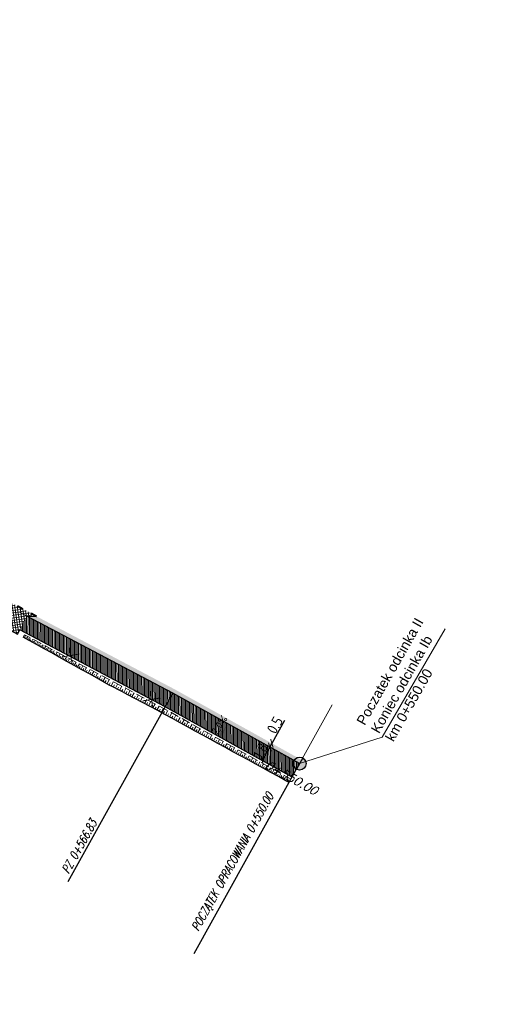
# Model space of a CAD drawing. Header units: metres. Extents: x 8431043 to 8456388, y 5766167 to 5771876.
# Tile 20 of 26: x 8433942 to 8433999, y 5770332 to 5770446. Entities that reach past the tile are written whole.
import ezdxf

# ---------------------------------------------------------------- set-up
doc = ezdxf.new("R2010")
doc.units = ezdxf.units.M
for name, pattern in [('4011', [6, 4, -2]), ('ACAD_ISO03W100', [30, 12, -18]), ('ACAD_ISO10W100', [18, 12, -3, 0, -3]), ('BUF', [0]), ('CIĄGŁA', [0])]:
    doc.linetypes.add(name, pattern=pattern)
for name, color, linetype, lineweight in [('_OPISY', 7, 'Continuous', 25), ('brud', 255, 'CIĄGŁA', 30), ('hatch kostka', 210, 'Continuous', 9), ('kreskowanie skarp', 250, 'Continuous', 15), ('LINES', 7, 'Continuous', 0), ('linia', 7, 'CIĄGŁA', 20), ('pochylenia', 7, 'Continuous', 13), ('WYMIARY', 253, 'Continuous', 13), ('Zalacznik_3_Rowy DW837|Zalacznik_3_Rowy DW837|zdi pobocze', 250, '4011', 18), ('zdi krawężnik na trapezowy', 253, 'ACAD_ISO03W100', 40), ('zdi_obrzeze chodnikowe 8x30', 6, 'Continuous', 30)]:
    doc.layers.add(name, color=color, linetype=linetype, lineweight=lineweight)
for name, color, linetype in [('C-DROGI-SYTUACJA', 7, 'Continuous'), ('C-DROGI-SYTUACJA-ETYKIETY', 1, 'Continuous'), ('DRO_Podzespół', 7, 'Continuous'), ('S-5_opis_hektometr', 20, 'Continuous'), ('S-5_opis_pkt_geometrycznych', 20, 'Continuous')]:
    doc.layers.add(name, color=color, linetype=linetype)
doc.layers.add('hatch zdi chodniki', color=7, linetype='Continuous', lineweight=0, true_color=0x8345ba)
doc.styles.add('! rom po 1.8mm', font='romans.shx', dxfattribs={"width": 0.75, "oblique": 15})
doc.styles.add('! romans poch 1.8 mm szer 1', font='romans.shx', dxfattribs={"oblique": 15, "height": 1.8})
doc.styles.add('ISOCP', font='geniso.shx')
doc.styles.add('własny_500', font='isocp.shx', dxfattribs={"width": 0.9, "height": 1.2})
doc.dimstyles.new('kopia własny 500', dxfattribs={"dimtxt": 1.2, "dimasz": 0.8, "dimexe": 0.1795, "dimexo": 0.0625, "dimgap": 0.09, "dimtad": 3, "dimdec": 1, "dimzin": 0, "dimdsep": 46, "dimtxsty": 'własny_500', "dimblk": 'ARCHTICK', "dimcen": 0.09, "dimaunit": 2, "dimadec": 4, "dimazin": 0, "dimtfac": 1, "dimtdec": 1, "dimtofl": 0, "dimtmove": 2, "dimatfit": 3, "dimldrblk": 'ARCHTICK', "dimfxl": 1, "dimtolj": 1, "dimtzin": 0, "dimarcsym": 0})

# ---------------------------------------------------------------- blocks, each defined once
blk = doc.blocks.new('_ARCHTICK')
at = {"color": 0, "linetype": 'ByBlock', "const_width": 0.15}
blk.add_lwpolyline([(-0.5, -0.5), (0.5, 0.5)], dxfattribs=at)
blk = doc.blocks.new('*D74')
at = {"layer": 'Defpoints', "color": 0, "transparency": 16777216}
for p in [(8434749.83, 5771876.32), (8434750.94, 5771875.58), (8432377.71, 5768319.94)]:
    blk.add_point(p, dxfattribs=at)
at = {"layer": 'WYMIARY', "color": 0, "lineweight": -2, "transparency": 16777216}
blk.add_line((8432378.82, 5768319.2), (8434750.94, 5771875.58), dxfattribs=at)
at = {"layer": 'WYMIARY', "color": 0, "lineweight": -2, "transparency": 16777216, "xscale": 0.75, "yscale": 0.75, "zscale": 0.75}
for p, rotation in [((8434750.94, 5771875.58), 56.2965312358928), ((8432378.82, 5768319.2), 236.2965312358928)]:
    blk.add_blockref('_ARCHTICK', p, dxfattribs=dict(at, rotation=rotation))
at = {"layer": 'WYMIARY', "color": 0, "transparency": 16777216, "insert": (8433564.29, 5770097.78), "char_height": 1.25, "attachment_point": 5, "rotation": 56.2965, "style": 'ISOCP'}
blk.add_mtext('\\A1;4274.9', dxfattribs=at)
blk = doc.blocks.new('*U80')
at = {"layer": 'C-DROGI-SYTUACJA', "color": 1, "linetype": 'ACAD_ISO10W100', "lineweight": 13, "ltscale": 0.3}
for p, q in [((8433960.09, 5770367.69), (8433925.15, 5770386.16)), ((8433974.8, 5770359.52), (8433960.09, 5770367.69))]:
    blk.add_line(p, q, dxfattribs=at)
at = {"layer": 'C-DROGI-SYTUACJA', "color": 253, "linetype": 'ACAD_ISO03W100', "lineweight": 13, "ltscale": 0.1}
blk.add_line((8433960.09, 5770367.69), (8433960.09, 5770367.69), dxfattribs=at)
blk.add_line((8433960.09, 5770367.69), (8433960.09, 5770367.69), dxfattribs=at)
blk = doc.blocks.new('symbol hektometru sytuacja')
at = {"layer": 'S-5_opis_hektometr'}
blk.add_hatch(color=1, dxfattribs=at).paths.add_polyline_path([(0, 0.5, 0.414214), (-0.5, 0, 0.414214), (0, -0.5)])
at = {"layer": 'S-5_opis_hektometr', "color": 1}
blk.add_lwpolyline([(0, -0.5), (0, 0.5)], dxfattribs=at)
blk.add_circle((0, 0), 0.5, dxfattribs=at)
blk = doc.blocks.new('*U81')
at = {"layer": 'S-5_opis_hektometr', "color": 1, "linetype": 'Continuous', "lineweight": -3, "xscale": 1.5, "yscale": 1.5, "zscale": 1.5, "rotation": 150.9368206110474}
blk.add_blockref('symbol hektometru sytuacja', (8433974.8, 5770359.52), dxfattribs=at)
at = {"layer": 'S-5_opis_hektometr', "color": 7, "linetype": 'Continuous', "lineweight": -3, "insert": (8433974.13, 5770358.31), "char_height": 1, "attachment_point": 2, "rotation": 330.9368, "style": '! romans poch 1.8 mm szer 1'}
blk.add_mtext('0+550.00', dxfattribs=at)
blk = doc.blocks.new('dfff')
at = {"layer": 'linia', "flags": 128}
blk.add_lwpolyline([(8433974.8, 5770359.52), (8433984.38, 5770362.58), (8433991.67, 5770375.14)], dxfattribs=at)
at = {"layer": 'S-5_opis_pkt_geometrycznych', "color": 20, "linetype": 'Continuous', "lineweight": -3}
for p, q in [((8433947.96, 5770345.85), (8433960.09, 5770367.69)), ((8433962.57, 5770337.5), (8433974.8, 5770359.52))]:
    blk.add_line(p, q, dxfattribs=at)
at = {"layer": 'C-DROGI-SYTUACJA', "color": 7, "linetype": 'Continuous', "lineweight": -3}
blk.add_blockref('*U80', (0, 0), dxfattribs=at)
at = {"layer": 'C-DROGI-SYTUACJA-ETYKIETY', "color": 4, "linetype": 'Continuous', "lineweight": 35}
blk.add_blockref('*U81', (0, 0), dxfattribs=at)
at = {"layer": '_OPISY', "linetype": 'Continuous', "insert": (8433985.69, 5770361.97), "char_height": 1.15, "width": 39.9476, "attachment_point": 7, "rotation": 60.4393, "style": 'ISOCP'}
blk.add_mtext('{\\fArial|b0|i0|c238|p34;Poczatek odcinka II\\PKoniec odcinka Ib\\Pkm 0+550.00}', dxfattribs=at)
at = {"layer": 'S-5_opis_pkt_geometrycznych', "color": 20, "linetype": 'Continuous', "lineweight": -3, "char_height": 1, "attachment_point": 3, "rotation": 60.9368, "style": '! rom po 1.8mm'}
for s, insert in [('{\\C256;POCZĄTEK OPRACOWANIA 0+550.00}', (8433970.95, 5770356.25)), ('{\\C256;PZ 0+566.83}', (8433950.48, 5770353.13))]:
    blk.add_mtext(s, dxfattribs=dict(at, insert=insert))
blk = doc.blocks.new('*D83')
at = {"layer": 'Defpoints', "color": 0, "transparency": 16777216}
for p in [(8433971.33, 5770361.44), (8433971.34, 5770361.44), (8433970.46, 5770359.87)]:
    blk.add_point(p, dxfattribs=at)
at = {"layer": 'WYMIARY', "color": 0, "lineweight": -2, "transparency": 16777216}
blk.add_line((8433970.47, 5770359.86), (8433971.34, 5770361.44), dxfattribs=at)
at = {"layer": 'WYMIARY', "color": 0, "lineweight": -2, "transparency": 16777216, "xscale": 0.75, "yscale": 0.75, "zscale": 0.75}
for p, rotation in [((8433971.34, 5770361.44), 60.93682061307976), ((8433970.47, 5770359.86), 240.9368206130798)]:
    blk.add_blockref('_ARCHTICK', p, dxfattribs=dict(at, rotation=rotation))
at = {"layer": 'WYMIARY', "color": 0, "transparency": 16777216, "insert": (8433970.28, 5770361), "char_height": 1.25, "attachment_point": 5, "rotation": 60.9368, "style": 'ISOCP'}
blk.add_mtext('\\A1;1.8', dxfattribs=at)
blk = doc.blocks.new('*D84')
at = {"layer": 'Defpoints', "color": 0, "transparency": 16777216}
for p in [(8433970.7, 5770362.37), (8433971.33, 5770361.44), (8433971.59, 5770361.87)]:
    blk.add_point(p, dxfattribs=at)
at = {"layer": 'WYMIARY', "color": 0, "lineweight": -2, "transparency": 16777216}
for p in [(8433973.05, 5770364.51), (8433971.34, 5770361.44)]:
    blk.add_line(p, (8433971.59, 5770361.87), dxfattribs=at)
at = {"layer": 'WYMIARY', "color": 0, "lineweight": -2, "transparency": 16777216, "xscale": 0.75, "yscale": 0.75, "zscale": 0.75}
for p, rotation in [((8433971.59, 5770361.87), 60.93682061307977), ((8433971.34, 5770361.44), 240.9368206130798)]:
    blk.add_blockref('_ARCHTICK', p, dxfattribs=dict(at, rotation=rotation))
at = {"layer": 'WYMIARY', "color": 0, "transparency": 16777216, "insert": (8433971.94, 5770363.99), "char_height": 1.25, "attachment_point": 5, "rotation": 60.9368, "style": 'ISOCP'}
blk.add_mtext('\\A1;0.5', dxfattribs=at)

msp = doc.modelspace()

# ---------------------------------------------------------------- hatches: boundary and pattern name
at = {"layer": 'hatch kostka', "linetype": 'Continuous', "lineweight": 5, "true_color": 0xfecc66}
h = msp.add_hatch(dxfattribs=at)
h.set_pattern_fill('ANSI37', color=31, scale=0.09, angle=-36.6329)
h.set_pattern_definition([(8.367146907, (0, 0), (-0.041581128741, 0.282708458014), []), (98.367146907, (0, 0), (-0.282708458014, -0.041581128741), [])])
h.paths.add_polyline_path([(8433938.34, 5770379.75), (8433938.99, 5770378.84), (8433937.92, 5770376.81), (8433942.09, 5770374.52), (8433943.2, 5770376.62), (8433944.32, 5770376.59)])
at = {"layer": 'hatch zdi chodniki', "lineweight": 13, "transparency": 33554687}
h = msp.add_hatch(dxfattribs=at)
h.set_pattern_fill('DOTS', color=3, scale=0.13, style=0)
h.paths.add_polyline_path([(8434266.02, 5770244.73), (8434265.64, 5770244.68), (8434266.01, 5770244.55)])
h.paths.add_polyline_path([(8433914.68, 5770392.39), (8433913.21, 5770393.85), (8433905.53, 5770398.42), (8433905.33, 5770397.96)])
h.paths.add_polyline_path([(8433921.02, 5770389.2), (8433919.05, 5770389.79), (8433925.15, 5770386.16), (8433938.99, 5770378.84), (8433938.34, 5770379.75), (8433925.39, 5770386.6)])
h.paths.add_polyline_path([(8433893.01, 5770405.51), (8433891.89, 5770405.57), (8433905.23, 5770398.02), (8433905.33, 5770397.96), (8433905.53, 5770398.42), (8433905.48, 5770398.45)])
h.paths.add_polyline_path([(8433748.79, 5770512.12), (8433746.76, 5770513.05), (8433749.96, 5770509.07), (8433750.8, 5770508.22), (8433762.89, 5770493.32), (8433772.31, 5770482.02), (8433776.22, 5770478.9), (8433763.66, 5770493.96), (8433751.55, 5770508.89), (8433750.71, 5770509.74)])
h.paths.add_polyline_path([(8433727.51, 5770538.5), (8433725.47, 5770539.43), (8433743.03, 5770517.67), (8433742.56, 5770519.85)])
h.paths.add_polyline_path([(8433643.85, 5770641.66), (8433643.09, 5770641), (8433643.11, 5770640.99), (8433645.76, 5770637.84), (8433649.93, 5770632.4), (8433664.24, 5770614.75), (8433677.28, 5770599.56), (8433683.77, 5770590.85), (8433698.34, 5770573.07), (8433722.13, 5770543.58), (8433721.66, 5770545.76), (8433699.12, 5770573.7), (8433684.56, 5770591.47), (8433678.06, 5770600.19), (8433665.01, 5770615.39), (8433650.72, 5770633.02), (8433646.54, 5770638.47)])
h.paths.add_polyline_path([(8433872.55, 5770415.78), (8433871.43, 5770415.77), (8433884.72, 5770409.27), (8433884.04, 5770410.16)])
h.paths.add_polyline_path([(8433866.27, 5770418.36), (8433865.63, 5770419.27), (8433817.16, 5770445.4), (8433804.67, 5770453.72), (8433807.36, 5770451.33), (8433816.9, 5770444.97)])
h.paths.add_polyline_path([(8433974.8, 5770359.52), (8433975.04, 5770359.95), (8433960.33, 5770368.13), (8433944.32, 5770376.59), (8433943.2, 5770376.62), (8433960.09, 5770367.69)])
at = {"layer": 'hatch zdi chodniki', "lineweight": 18, "transparency": 33554687}
h = msp.add_hatch(dxfattribs=at)
h.set_pattern_fill('DOTS', color=3, scale=0.1, style=0)
h.paths.add_polyline_path([(8434266.02, 5770244.73), (8434265.64, 5770244.68), (8434266.01, 5770244.55)])
h.paths.add_polyline_path([(8433914.68, 5770392.39), (8433913.21, 5770393.85), (8433905.53, 5770398.42), (8433905.33, 5770397.96)])
h.paths.add_polyline_path([(8433921.02, 5770389.2), (8433919.05, 5770389.79), (8433925.15, 5770386.16), (8433938.99, 5770378.84), (8433938.34, 5770379.75), (8433925.39, 5770386.6)])
h.paths.add_polyline_path([(8433893.01, 5770405.51), (8433891.89, 5770405.57), (8433905.23, 5770398.02), (8433905.33, 5770397.96), (8433905.53, 5770398.42), (8433905.48, 5770398.45)])
h.paths.add_polyline_path([(8433748.79, 5770512.12), (8433746.76, 5770513.05), (8433749.96, 5770509.07), (8433750.8, 5770508.22), (8433762.89, 5770493.32), (8433772.31, 5770482.02), (8433776.22, 5770478.9), (8433763.66, 5770493.96), (8433751.55, 5770508.89), (8433750.71, 5770509.74)])
h.paths.add_polyline_path([(8433727.51, 5770538.5), (8433725.47, 5770539.43), (8433743.03, 5770517.67), (8433742.56, 5770519.85)])
h.paths.add_polyline_path([(8433643.87, 5770641.64), (8433643.1, 5770640.99), (8433643.11, 5770640.99), (8433645.76, 5770637.84), (8433649.93, 5770632.4), (8433664.24, 5770614.75), (8433677.28, 5770599.56), (8433683.77, 5770590.85), (8433698.34, 5770573.07), (8433722.13, 5770543.58), (8433721.66, 5770545.76), (8433699.12, 5770573.7), (8433684.56, 5770591.47), (8433678.06, 5770600.19), (8433665.01, 5770615.39), (8433650.72, 5770633.02), (8433646.54, 5770638.47)])
h.paths.add_polyline_path([(8433974.8, 5770359.52), (8433975.04, 5770359.95), (8433960.33, 5770368.13), (8433944.32, 5770376.59), (8433943.2, 5770376.62), (8433960.09, 5770367.69)])
h.paths.add_polyline_path([(8433872.55, 5770415.78), (8433871.43, 5770415.77), (8433884.72, 5770409.27), (8433884.04, 5770410.16)])
h.paths.add_polyline_path([(8433866.27, 5770418.36), (8433865.63, 5770419.27), (8433817.16, 5770445.4), (8433804.67, 5770453.72), (8433807.36, 5770451.33), (8433816.9, 5770444.97)])
at = {"layer": 'hatch zdi chodniki', "lineweight": 5}
h = msp.add_hatch(dxfattribs=at)
h.set_pattern_fill('ANSI31', color=256, scale=0.05, angle=45, style=0)
h.paths.add_polyline_path([(8433913.52, 5770390.99), (8433914.44, 5770392.54), (8433905.33, 5770397.96), (8433904.62, 5770396.29)])
h.paths.add_polyline_path([(8433938.15, 5770377.25), (8433938.99, 5770378.84), (8433925.15, 5770386.16), (8433919.05, 5770389.79), (8433918.13, 5770388.24), (8433924.26, 5770384.59)])
h.paths.add_polyline_path([(8433973.93, 5770357.94), (8433974.8, 5770359.52), (8433960.09, 5770367.69), (8433943.2, 5770376.62), (8433942.36, 5770375.03), (8433959.23, 5770366.11)])

# ---------------------------------------------------------------- linework, layer by layer
at = {"layer": 'DRO_Podzespół'}
msp.add_lwpolyline([(8433973.59, 5770357.34), (8433973.22, 5770357.54), (8433972.35, 5770358.02), (8433971.47, 5770358.5), (8433970.59, 5770358.98), (8433969.72, 5770359.46), (8433968.84, 5770359.94), (8433967.96, 5770360.42), (8433967.08, 5770360.9), (8433966.21, 5770361.38), (8433965.33, 5770361.86), (8433964.45, 5770362.34), (8433963.57, 5770362.82), (8433962.7, 5770363.3), (8433961.82, 5770363.78), (8433960.94, 5770364.26), (8433960.07, 5770364.74), (8433959.19, 5770365.22), (8433958.85, 5770365.4), (8433958.84, 5770365.41), (8433958.83, 5770365.42), (8433958.82, 5770365.42), (8433958.37, 5770365.66), (8433957.48, 5770366.13), (8433956.6, 5770366.6), (8433955.72, 5770367.07), (8433954.83, 5770367.54), (8433954.27, 5770367.84), (8433953.95, 5770368), (8433953.06, 5770368.47), (8433952.82, 5770368.59), (8433952.18, 5770368.94), (8433951.32, 5770369.44), (8433950.44, 5770369.93), (8433949.57, 5770370.41), (8433948.69, 5770370.9), (8433947.82, 5770371.38), (8433946.94, 5770371.87), (8433946.07, 5770372.35), (8433945.19, 5770372.84), (8433944.32, 5770373.32), (8433943.44, 5770373.81), (8433942.76, 5770374.19)], dxfattribs=at)
at = {"layer": 'kreskowanie skarp'}
for p, q in [((8433942.89, 5770374.12), (8433943.04, 5770374.39)), ((8433943.02, 5770374.04), (8433943.1, 5770374.18)), ((8433943.16, 5770373.97), (8433943.31, 5770374.24)), ((8433943.3, 5770373.89), (8433943.37, 5770374.03)), ((8433943.44, 5770373.81), (8433943.59, 5770374.09)), ((8433943.58, 5770373.74), (8433943.65, 5770373.88)), ((8433943.72, 5770373.66), (8433943.88, 5770373.94)), ((8433943.86, 5770373.58), (8433943.94, 5770373.72)), ((8433944, 5770373.5), (8433944.17, 5770373.79)), ((8433944.15, 5770373.42), (8433944.23, 5770373.57)), ((8433944.3, 5770373.34), (8433944.46, 5770373.63)), ((8433944.45, 5770373.25), (8433944.53, 5770373.4)), ((8433944.6, 5770373.17), (8433944.76, 5770373.47)), ((8433944.75, 5770373.09), (8433944.83, 5770373.24)), ((8433944.9, 5770373), (8433945.07, 5770373.31)), ((8433945.06, 5770372.92), (8433945.14, 5770373.07)), ((8433945.21, 5770372.83), (8433945.39, 5770373.14)), ((8433945.37, 5770372.74), (8433945.46, 5770372.9)), ((8433945.53, 5770372.65), (8433945.71, 5770372.98)), ((8433945.69, 5770372.56), (8433945.78, 5770372.73)), ((8433945.85, 5770372.47), (8433946.03, 5770372.8)), ((8433946.02, 5770372.38), (8433946.11, 5770372.55)), ((8433946.18, 5770372.29), (8433946.37, 5770372.63)), ((8433946.35, 5770372.2), (8433946.44, 5770372.37)), ((8433946.52, 5770372.1), (8433946.71, 5770372.45)), ((8433946.69, 5770372.01), (8433946.79, 5770372.18)), ((8433946.86, 5770371.91), (8433947.06, 5770372.26)), ((8433947.04, 5770371.82), (8433947.14, 5770371.99)), ((8433947.21, 5770371.72), (8433947.41, 5770372.07)), ((8433947.39, 5770371.62), (8433947.49, 5770371.8)), ((8433947.57, 5770371.52), (8433947.77, 5770371.88)), ((8433947.75, 5770371.42), (8433947.85, 5770371.6)), ((8433947.94, 5770371.32), (8433948.14, 5770371.69)), ((8433948.12, 5770371.22), (8433948.22, 5770371.4)), ((8433948.31, 5770371.11), (8433948.52, 5770371.49)), ((8433948.5, 5770371.01), (8433948.6, 5770371.2)), ((8433948.69, 5770370.9), (8433948.9, 5770371.29)), ((8433948.88, 5770370.8), (8433948.99, 5770370.99)), ((8433949.07, 5770370.69), (8433949.29, 5770371.08)), ((8433949.27, 5770370.58), (8433949.38, 5770370.78)), ((8433949.47, 5770370.47), (8433949.69, 5770370.87)), ((8433949.67, 5770370.36), (8433949.78, 5770370.56)), ((8433949.87, 5770370.24), (8433950.1, 5770370.65)), ((8433950.08, 5770370.13), (8433950.19, 5770370.34)), ((8433950.28, 5770370.02), (8433950.51, 5770370.43)), ((8433950.49, 5770369.9), (8433950.61, 5770370.11)), ((8433950.7, 5770369.78), (8433950.94, 5770370.21)), ((8433950.92, 5770369.67), (8433951.03, 5770369.88)), ((8433951.13, 5770369.55), (8433951.37, 5770369.98)), ((8433951.35, 5770369.43), (8433951.47, 5770369.64)), ((8433951.56, 5770369.3), (8433951.82, 5770369.74)), ((8433951.79, 5770369.17), (8433951.92, 5770369.4)), ((8433952.01, 5770369.04), (8433952.28, 5770369.5)), ((8433952.24, 5770368.91), (8433952.37, 5770369.15)), ((8433952.48, 5770368.78), (8433952.74, 5770369.26)), ((8433952.72, 5770368.65), (8433952.85, 5770368.89)), ((8433952.96, 5770368.52), (8433953.21, 5770369.01)), ((8433953.2, 5770368.39), (8433953.33, 5770368.64)), ((8433953.45, 5770368.27), (8433953.7, 5770368.75)), ((8433953.69, 5770368.14), (8433953.81, 5770368.38)), ((8433953.93, 5770368.01), (8433954.18, 5770368.5)), ((8433954.17, 5770367.89), (8433954.3, 5770368.13)), ((8433954.41, 5770367.76), (8433954.67, 5770368.24)), ((8433954.89, 5770367.51), (8433955.15, 5770367.99)), ((8433954.65, 5770367.63), (8433954.78, 5770367.87)), ((8433955.13, 5770367.38), (8433955.26, 5770367.62)), ((8433955.37, 5770367.25), (8433955.63, 5770367.73)), ((8433955.61, 5770367.12), (8433955.74, 5770367.36)), ((8433955.85, 5770366.99), (8433956.11, 5770367.48)), ((8433956.09, 5770366.87), (8433956.22, 5770367.11)), ((8433956.34, 5770366.74), (8433956.59, 5770367.22)), ((8433956.58, 5770366.61), (8433956.71, 5770366.85)), ((8433956.82, 5770366.48), (8433957.08, 5770366.97)), ((8433957.06, 5770366.35), (8433957.19, 5770366.6)), ((8433957.3, 5770366.22), (8433957.56, 5770366.71)), ((8433957.55, 5770366.1), (8433957.67, 5770366.34)), ((8433957.79, 5770365.97), (8433958.05, 5770366.45)), ((8433958.03, 5770365.84), (8433958.16, 5770366.08)), ((8433958.27, 5770365.71), (8433958.53, 5770366.2)), ((8433958.52, 5770365.58), (8433958.65, 5770365.82)), ((8433958.76, 5770365.45), (8433959.02, 5770365.94)), ((8433959.25, 5770365.19), (8433959.51, 5770365.67)), ((8433959, 5770365.32), (8433959.14, 5770365.56)), ((8433959.49, 5770365.05), (8433959.62, 5770365.29)), ((8433959.73, 5770364.92), (8433959.99, 5770365.4)), ((8433959.97, 5770364.79), (8433960.1, 5770365.03)), ((8433960.21, 5770364.66), (8433960.47, 5770365.14)), ((8433960.44, 5770364.53), (8433960.57, 5770364.77)), ((8433960.68, 5770364.4), (8433960.94, 5770364.87)), ((8433961.15, 5770364.14), (8433961.41, 5770364.61)), ((8433960.92, 5770364.27), (8433961.05, 5770364.51)), ((8433961.39, 5770364.01), (8433961.52, 5770364.25)), ((8433961.62, 5770363.88), (8433961.88, 5770364.35)), ((8433961.86, 5770363.76), (8433961.98, 5770363.99)), ((8433962.09, 5770363.63), (8433962.34, 5770364.09)), ((8433962.32, 5770363.5), (8433962.45, 5770363.73)), ((8433962.55, 5770363.38), (8433962.81, 5770363.84)), ((8433962.78, 5770363.25), (8433962.91, 5770363.48)), ((8433963.01, 5770363.12), (8433963.26, 5770363.58)), ((8433963.24, 5770363), (8433963.37, 5770363.23)), ((8433963.47, 5770362.87), (8433963.72, 5770363.33)), ((8433963.7, 5770362.75), (8433963.82, 5770362.98)), ((8433963.93, 5770362.63), (8433964.17, 5770363.08)), ((8433964.15, 5770362.5), (8433964.27, 5770362.73)), ((8433964.38, 5770362.38), (8433964.62, 5770362.83)), ((8433964.6, 5770362.26), (8433964.72, 5770362.48)), ((8433964.82, 5770362.13), (8433965.07, 5770362.58)), ((8433965.05, 5770362.01), (8433965.17, 5770362.23)), ((8433965.27, 5770361.89), (8433965.51, 5770362.33)), ((8433965.49, 5770361.77), (8433965.61, 5770361.99)), ((8433965.71, 5770361.65), (8433965.95, 5770362.09)), ((8433965.93, 5770361.53), (8433966.05, 5770361.75)), ((8433966.15, 5770361.41), (8433966.39, 5770361.84)), ((8433966.37, 5770361.29), (8433966.49, 5770361.5)), ((8433966.59, 5770361.17), (8433966.83, 5770361.6)), ((8433966.81, 5770361.05), (8433966.93, 5770361.26)), ((8433967.02, 5770360.93), (8433967.26, 5770361.36)), ((8433967.46, 5770360.69), (8433967.69, 5770361.12)), ((8433967.24, 5770360.81), (8433967.36, 5770361.03)), ((8433967.67, 5770360.58), (8433967.79, 5770360.79)), ((8433967.88, 5770360.46), (8433968.12, 5770360.88)), ((8433968.1, 5770360.34), (8433968.21, 5770360.55)), ((8433968.31, 5770360.23), (8433968.54, 5770360.65)), ((8433968.52, 5770360.11), (8433968.64, 5770360.32)), ((8433968.73, 5770359.99), (8433968.96, 5770360.41)), ((8433968.94, 5770359.88), (8433969.06, 5770360.09)), ((8433969.15, 5770359.76), (8433969.38, 5770360.18)), ((8433969.57, 5770359.54), (8433969.8, 5770359.95)), ((8433969.36, 5770359.65), (8433969.48, 5770359.86)), ((8433969.78, 5770359.42), (8433969.89, 5770359.63)), ((8433969.99, 5770359.31), (8433970.21, 5770359.72)), ((8433970.19, 5770359.2), (8433970.3, 5770359.4)), ((8433970.4, 5770359.08), (8433970.62, 5770359.49)), ((8433970.6, 5770358.97), (8433970.71, 5770359.17)), ((8433970.81, 5770358.86), (8433971.03, 5770359.27)), ((8433971.01, 5770358.75), (8433971.12, 5770358.95)), ((8433971.21, 5770358.64), (8433971.44, 5770359.04)), ((8433971.62, 5770358.41), (8433971.84, 5770358.82)), ((8433971.42, 5770358.52), (8433971.53, 5770358.73)), ((8433971.82, 5770358.3), (8433971.93, 5770358.5)), ((8433972.02, 5770358.19), (8433972.24, 5770358.59)), ((8433972.22, 5770358.08), (8433972.33, 5770358.28)), ((8433972.42, 5770357.98), (8433972.64, 5770358.37)), ((8433972.62, 5770357.87), (8433972.73, 5770358.07)), ((8433972.82, 5770357.76), (8433973.03, 5770358.15)), ((8433973.01, 5770357.65), (8433973.12, 5770357.85)), ((8433973.21, 5770357.54), (8433973.42, 5770357.94)), ((8433973.41, 5770357.44), (8433973.51, 5770357.63))]:
    msp.add_line(p, q, dxfattribs=at)
at = {"layer": 'kreskowanie skarp', "flags": 128}
for points in [[(8433972.4, 5770355.2), (8433978.58, 5770366.32)], [(8433972.6, 5770355.55), (8433975.16, 5770360.17)]]:
    msp.add_lwpolyline(points, dxfattribs=at)
at = {"layer": 'LINES', "color": 1, "linetype": 'BUF', "const_width": 0.1}
for points in [[(8433948.44, 5770371.05), (8433948.1, 5770373.07)], [(8433947.26, 5770371.89), (8433949.28, 5770372.23)], [(8433957.8, 5770365.96), (8433957.46, 5770367.98)], [(8433956.62, 5770366.8), (8433958.64, 5770367.13)]]:
    msp.add_lwpolyline(points, dxfattribs=at)
at = {"layer": 'pochylenia', "extrusion": (0, 0, -1)}
msp.add_solid([(-8433965.68, 5770362.55), (-8433966.52, 5770364.12), (-8433965.37, 5770362.71)], dxfattribs=at)
at = {"layer": 'Zalacznik_3_Rowy DW837|Zalacznik_3_Rowy DW837|zdi pobocze', "ltscale": 0.25, "flags": 128}
msp.add_lwpolyline([(8433942.76, 5770374.19), (8433942.9, 5770374.46), (8433959.11, 5770365.89), (8433973.8, 5770357.72)], dxfattribs=at)
at = {"layer": 'zdi krawężnik na trapezowy', "color": 19, "ltscale": 0.06, "true_color": 0x64211f, "flags": 128}
msp.add_lwpolyline([(8433944.32, 5770376.59), (8433938.34, 5770379.75)], dxfattribs=at)
at = {"layer": 'zdi_obrzeze chodnikowe 8x30', "flags": 128}
for points in [[(8433938.15, 5770377.25), (8433937.92, 5770376.81), (8433942.09, 5770374.52), (8433942.36, 5770375.03)], [(8433974.8, 5770359.52), (8433960.09, 5770367.69), (8433943.2, 5770376.62)], [(8433943.2, 5770376.62), (8433944.32, 5770376.59)], [(8433973.93, 5770357.94), (8433959.23, 5770366.11), (8433942.36, 5770375.03)]]:
    msp.add_lwpolyline(points, dxfattribs=at)

# ---------------------------------------------------------------- block references
at = {"layer": 'brud', "color": 4, "lineweight": 35}
msp.add_blockref('dfff', (0, 0), dxfattribs=at)

# ---------------------------------------------------------------- texts
at = {"layer": 'pochylenia', "lineweight": 13, "style": 'ISOCP'}
msp.add_text('2,0%%%', height=0.9, rotation=56.6084, dxfattribs=at).set_placement((8433965.25, 5770362.82))

# ---------------------------------------------------------------- dimensions: what is measured, and where the dimension line sits
at = {"layer": 'WYMIARY', "color": 5}
for p1, p2, distance, picture, middle in [((8432377.71, 5768319.94), (8434749.83, 5771876.32), -1.34, '*D74', (8433564.29, 5770097.78)), ((8433970.46, 5770359.87), (8433971.33, 5770361.44), -0.01, '*D83', (8433970.28, 5770361))]:
    dim = msp.add_aligned_dim(p1=p1, p2=p2, distance=distance, dimstyle='kopia własny 500', override={"dimtxt": 1.25, "dimasz": 0.75, "dimtxsty": 'ISOCP', "dimse1": 1, "dimse2": 1, "dimtmove": 1}, dxfattribs=at)
    dim.commit()
    dim.dimension.update_dxf_attribs({"geometry": picture, "text_midpoint": middle})
dim = msp.add_linear_dim(base=(8433971.59, 5770361.87), p1=(8433971.33, 5770361.44), p2=(8433970.7, 5770362.37), angle=240.9368, dimstyle='kopia własny 500', override={"dimtxt": 1.25, "dimasz": 0.75, "dimtxsty": 'ISOCP', "dimse1": 1, "dimse2": 1, "dimtmove": 1}, dxfattribs=at)
dim.commit()
dim.dimension.update_dxf_attribs({"geometry": '*D84', "text_midpoint": (8433972.47, 5770363.69), "dimtype": 160})

doc.saveas('drawing.dxf')
